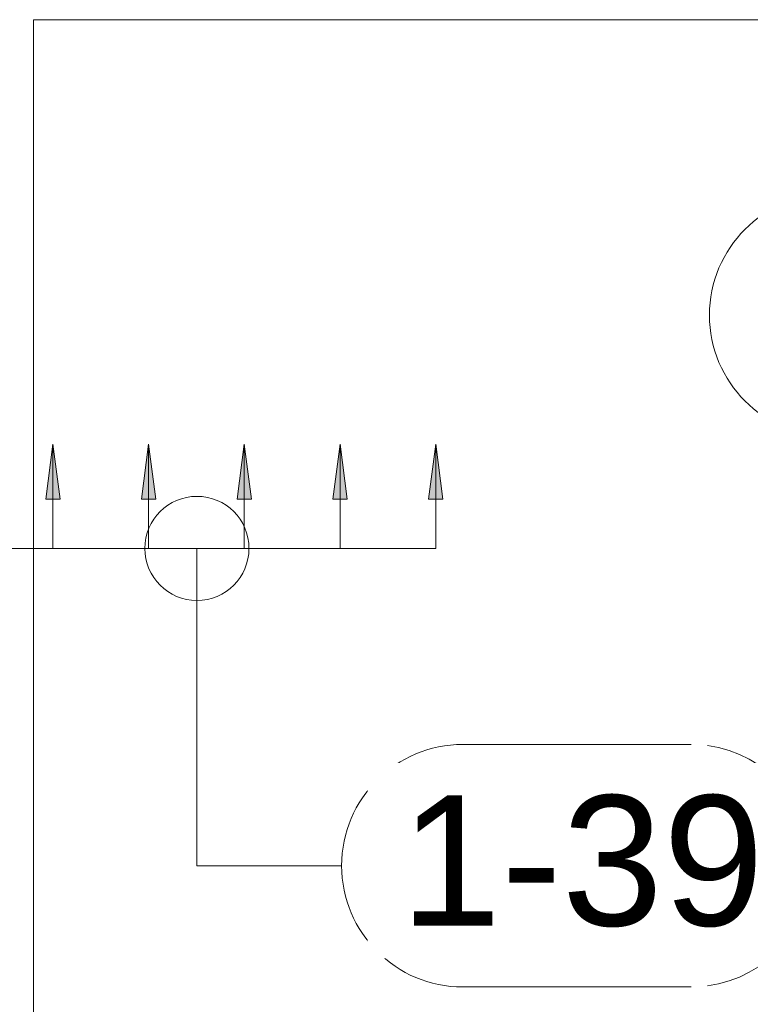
# Model space of a CAD drawing. Header units: millimetres. Extents: x 4307 to 42792, y 1610 to 10025.
# Tile 219 of 256: x 35081 to 35432, y 5147 to 5620. Entities that reach past the tile are written whole.
import ezdxf

# ---------------------------------------------------------------- set-up
doc = ezdxf.new("R2010")
doc.units = ezdxf.units.MM
for name, color, linetype, lineweight in [('A-ANNO-DIMS', 211, 'Continuous', 5), ('A-ANNO-DIMS-25', 211, 'Continuous', 5), ('S-BEAM', 12, 'Continuous', 9), ('S-COLS', 52, 'Continuous', 9), ('S-RBAR-IDEN', 171, 'Continuous', 5)]:
    doc.layers.add(name, color=color, linetype=linetype, lineweight=lineweight)
doc.styles.add('Arial_1', font='arial.ttf', dxfattribs={"height": 62.5})
doc.dimstyles.new('Výztuž_kusy__řezy__5', dxfattribs={"dimscale": 304.8, "dimtxt": 0.18, "dimasz": 0, "dimexe": 0, "dimexo": 0.0625, "dimgap": 0.082021, "dimtad": 1, "dimdec": 0, "dimzin": 0, "dimdsep": 46, "dimtxsty": 'Arial_1', "dimblk1": 'NONE', "dimblk2": 'NONE', "dimsah": 1, "dimcen": 0.09, "dimazin": 0, "dimtfac": 1, "dimtdec": 4, "dimtix": 1, "dimtmove": 0, "dimatfit": 3, "dimfxl": 0.164042, "dimfxlon": 1, "dimtvp": 1, "dimtfill": 1, "dimtolj": 1, "dimtzin": 0, "dimarcsym": 2})

# ---------------------------------------------------------------- blocks, each defined once
blk = doc.blocks.new('DIMBLOCK934-V3')
at = {"layer": 'A-ANNO-DIMS-25'}
for points in [[(35050.68, 5416.21), (35047.22, 5389.92), (35054.14, 5389.92)], [(35096.65, 5416.21), (35093.19, 5389.92), (35100.11, 5389.92)]]:
    blk.add_hatch(color=256, dxfattribs=at).paths.add_polyline_path(points)
for p, q in [((35050.68, 5416.21), (35047.22, 5389.92)), ((35054.14, 5389.92), (35050.68, 5416.21)), ((35050.68, 5366.21), (35050.68, 5416.21)), ((35096.65, 5416.21), (35093.19, 5389.92)), ((35100.11, 5389.92), (35096.65, 5416.21)), ((35096.65, 5366.21), (35096.65, 5416.21)), ((35047.22, 5389.92), (35054.14, 5389.92)), ((35093.19, 5389.92), (35100.11, 5389.92)), ((35050.68, 5366.21), (35096.65, 5366.21)), ((35050.68, 5366.21), (35050.68, 5366.21)), ((35096.65, 5366.21), (35096.65, 5366.21))]:
    blk.add_line(p, q, dxfattribs=at)
blk = doc.blocks.new('_None')
blk = doc.blocks.new('DIMBLOCK935-V3')
at = {"layer": 'A-ANNO-DIMS-25'}
for points in [[(35096.65, 5416.21), (35093.19, 5389.92), (35100.11, 5389.92)], [(35142.62, 5416.21), (35139.16, 5389.92), (35146.08, 5389.92)]]:
    blk.add_hatch(color=256, dxfattribs=at).paths.add_polyline_path(points)
for p, q in [((35096.65, 5416.21), (35093.19, 5389.92)), ((35100.11, 5389.92), (35096.65, 5416.21)), ((35096.65, 5366.21), (35096.65, 5416.21)), ((35142.62, 5416.21), (35139.16, 5389.92)), ((35146.08, 5389.92), (35142.62, 5416.21)), ((35142.62, 5366.21), (35142.62, 5416.21)), ((35093.19, 5389.92), (35100.11, 5389.92)), ((35139.16, 5389.92), (35146.08, 5389.92)), ((35096.65, 5366.21), (35142.62, 5366.21)), ((35096.65, 5366.21), (35096.65, 5366.21)), ((35142.62, 5366.21), (35142.62, 5366.21))]:
    blk.add_line(p, q, dxfattribs=at)
blk = doc.blocks.new('DIMBLOCK936-V3')
at = {"layer": 'A-ANNO-DIMS-25'}
for points in [[(35142.62, 5416.21), (35139.16, 5389.92), (35146.08, 5389.92)], [(35188.58, 5416.21), (35185.12, 5389.92), (35192.04, 5389.92)]]:
    blk.add_hatch(color=256, dxfattribs=at).paths.add_polyline_path(points)
for p, q in [((35142.62, 5416.21), (35139.16, 5389.92)), ((35146.08, 5389.92), (35142.62, 5416.21)), ((35142.62, 5366.21), (35142.62, 5416.21)), ((35188.58, 5416.21), (35185.12, 5389.92)), ((35192.04, 5389.92), (35188.58, 5416.21)), ((35188.58, 5366.21), (35188.58, 5416.21)), ((35139.16, 5389.92), (35146.08, 5389.92)), ((35185.12, 5389.92), (35192.04, 5389.92)), ((35142.62, 5366.21), (35188.58, 5366.21)), ((35142.62, 5366.21), (35142.62, 5366.21)), ((35188.58, 5366.21), (35188.58, 5366.21))]:
    blk.add_line(p, q, dxfattribs=at)
blk = doc.blocks.new('DIMBLOCK937-V3')
at = {"layer": 'A-ANNO-DIMS-25'}
for points in [[(35188.58, 5416.21), (35185.12, 5389.92), (35192.04, 5389.92)], [(35234.55, 5416.21), (35231.09, 5389.92), (35238.01, 5389.92)]]:
    blk.add_hatch(color=256, dxfattribs=at).paths.add_polyline_path(points)
for p, q in [((35188.58, 5416.21), (35185.12, 5389.92)), ((35192.04, 5389.92), (35188.58, 5416.21)), ((35188.58, 5366.21), (35188.58, 5416.21)), ((35234.55, 5416.21), (35231.09, 5389.92)), ((35238.01, 5389.92), (35234.55, 5416.21)), ((35234.55, 5366.21), (35234.55, 5416.21)), ((35185.12, 5389.92), (35192.04, 5389.92)), ((35231.09, 5389.92), (35238.01, 5389.92)), ((35188.58, 5366.21), (35234.55, 5366.21)), ((35188.58, 5366.21), (35188.58, 5366.21)), ((35234.55, 5366.21), (35234.55, 5366.21))]:
    blk.add_line(p, q, dxfattribs=at)
blk = doc.blocks.new('DIMBLOCK938-V3')
at = {"layer": 'A-ANNO-DIMS-25'}
for points in [[(35234.55, 5416.21), (35231.09, 5389.92), (35238.01, 5389.92)], [(35280.52, 5416.21), (35277.05, 5389.92), (35283.98, 5389.92)]]:
    blk.add_hatch(color=256, dxfattribs=at).paths.add_polyline_path(points)
for p, q in [((35234.55, 5416.21), (35231.09, 5389.92)), ((35238.01, 5389.92), (35234.55, 5416.21)), ((35234.55, 5366.21), (35234.55, 5416.21)), ((35280.52, 5416.21), (35277.05, 5389.92)), ((35283.98, 5389.92), (35280.52, 5416.21)), ((35280.52, 5366.21), (35280.52, 5416.21)), ((35231.09, 5389.92), (35238.01, 5389.92)), ((35277.05, 5389.92), (35283.98, 5389.92)), ((35234.55, 5366.21), (35280.52, 5366.21)), ((35234.55, 5366.21), (35234.55, 5366.21)), ((35280.52, 5366.21), (35280.52, 5366.21))]:
    blk.add_line(p, q, dxfattribs=at)
blk = doc.blocks.new('DIMBLOCK939-V3')
at = {"layer": 'A-ANNO-DIMS-25'}
for points in [[(34774.88, 5416.21), (34771.42, 5389.92), (34778.35, 5389.92)], [(34820.85, 5416.21), (34817.39, 5389.92), (34824.31, 5389.92)], [(34866.82, 5416.21), (34863.36, 5389.92), (34870.28, 5389.92)], [(34912.78, 5416.21), (34909.32, 5389.92), (34916.25, 5389.92)], [(34958.75, 5416.21), (34955.29, 5389.92), (34962.21, 5389.92)], [(35004.72, 5416.21), (35001.26, 5389.92), (35008.18, 5389.92)], [(35050.68, 5416.21), (35047.22, 5389.92), (35054.14, 5389.92)], [(35096.65, 5416.21), (35093.19, 5389.92), (35100.11, 5389.92)], [(35142.62, 5416.21), (35139.16, 5389.92), (35146.08, 5389.92)], [(35188.58, 5416.21), (35185.12, 5389.92), (35192.04, 5389.92)], [(35234.55, 5416.21), (35231.09, 5389.92), (35238.01, 5389.92)], [(35280.52, 5416.21), (35277.05, 5389.92), (35283.98, 5389.92)]]:
    blk.add_hatch(color=256, dxfattribs=at).paths.add_polyline_path(points)
for p, q in [((34774.88, 5416.21), (34771.42, 5389.92)), ((34778.35, 5389.92), (34774.88, 5416.21)), ((34774.88, 5366.21), (34774.88, 5416.21)), ((34820.85, 5416.21), (34817.39, 5389.92)), ((34824.31, 5389.92), (34820.85, 5416.21)), ((34820.85, 5366.21), (34820.85, 5416.21)), ((34866.82, 5416.21), (34863.36, 5389.92)), ((34870.28, 5389.92), (34866.82, 5416.21)), ((34866.82, 5366.21), (34866.82, 5416.21)), ((34912.78, 5416.21), (34909.32, 5389.92)), ((34916.25, 5389.92), (34912.78, 5416.21)), ((34912.78, 5366.21), (34912.78, 5416.21)), ((34958.75, 5416.21), (34955.29, 5389.92)), ((34962.21, 5389.92), (34958.75, 5416.21)), ((34958.75, 5366.21), (34958.75, 5416.21)), ((35004.72, 5416.21), (35001.26, 5389.92)), ((35008.18, 5389.92), (35004.72, 5416.21)), ((35004.72, 5366.21), (35004.72, 5416.21)), ((35050.68, 5416.21), (35047.22, 5389.92)), ((35054.14, 5389.92), (35050.68, 5416.21)), ((35050.68, 5366.21), (35050.68, 5416.21)), ((35096.65, 5416.21), (35093.19, 5389.92)), ((35100.11, 5389.92), (35096.65, 5416.21)), ((35096.65, 5366.21), (35096.65, 5416.21)), ((35142.62, 5416.21), (35139.16, 5389.92)), ((35146.08, 5389.92), (35142.62, 5416.21)), ((35142.62, 5366.21), (35142.62, 5416.21)), ((35188.58, 5416.21), (35185.12, 5389.92)), ((35192.04, 5389.92), (35188.58, 5416.21)), ((35188.58, 5366.21), (35188.58, 5416.21)), ((35234.55, 5416.21), (35231.09, 5389.92)), ((35238.01, 5389.92), (35234.55, 5416.21)), ((35234.55, 5366.21), (35234.55, 5416.21)), ((35280.52, 5416.21), (35277.05, 5389.92)), ((35283.98, 5389.92), (35280.52, 5416.21)), ((35280.52, 5366.21), (35280.52, 5416.21)), ((34771.42, 5389.92), (34778.35, 5389.92)), ((34817.39, 5389.92), (34824.31, 5389.92)), ((34863.36, 5389.92), (34870.28, 5389.92)), ((34909.32, 5389.92), (34916.25, 5389.92)), ((34955.29, 5389.92), (34962.21, 5389.92)), ((35001.26, 5389.92), (35008.18, 5389.92)), ((35047.22, 5389.92), (35054.14, 5389.92)), ((35093.19, 5389.92), (35100.11, 5389.92)), ((35139.16, 5389.92), (35146.08, 5389.92)), ((35185.12, 5389.92), (35192.04, 5389.92)), ((35231.09, 5389.92), (35238.01, 5389.92)), ((35277.05, 5389.92), (35283.98, 5389.92)), ((34774.88, 5366.21), (35280.52, 5366.21)), ((34774.88, 5366.21), (34820.85, 5366.21)), ((34774.88, 5366.21), (34774.88, 5366.21)), ((34820.85, 5366.21), (34866.82, 5366.21)), ((34820.85, 5366.21), (34820.85, 5366.21)), ((34866.82, 5366.21), (34912.78, 5366.21)), ((34866.82, 5366.21), (34866.82, 5366.21)), ((34912.78, 5366.21), (34958.75, 5366.21)), ((34912.78, 5366.21), (34912.78, 5366.21)), ((34958.75, 5366.21), (35004.72, 5366.21)), ((34958.75, 5366.21), (34958.75, 5366.21)), ((35004.72, 5366.21), (35050.68, 5366.21)), ((35004.72, 5366.21), (35004.72, 5366.21)), ((35050.68, 5366.21), (35096.65, 5366.21)), ((35050.68, 5366.21), (35050.68, 5366.21)), ((35096.65, 5366.21), (35142.62, 5366.21)), ((35096.65, 5366.21), (35096.65, 5366.21)), ((35142.62, 5366.21), (35188.58, 5366.21)), ((35142.62, 5366.21), (35142.62, 5366.21)), ((35188.58, 5366.21), (35234.55, 5366.21)), ((35188.58, 5366.21), (35188.58, 5366.21)), ((35234.55, 5366.21), (35280.52, 5366.21)), ((35234.55, 5366.21), (35234.55, 5366.21)), ((35280.52, 5366.21), (35280.52, 5366.21))]:
    blk.add_line(p, q, dxfattribs=at)
blk = doc.blocks.new('Popisek výztuže__BEZ NATOČENÍ_ - _Typ_ množství_PRAVÝ _řezy_-573725-V3')
at = {"layer": 'S-RBAR-IDEN'}
for p, q in [((6547.63, 9782.6), (6437.94, 9782.6)), ((6437.94, 9666.17), (6547.63, 9666.17))]:
    blk.add_line(p, q, dxfattribs=at)
for centre, start, end in [((6437.94, 9724.38), 90, 270), ((6547.63, 9724.38), 277.6434, 82.3566)]:
    blk.add_arc(centre, 58.22, start, end, dxfattribs=at)
blk = doc.blocks.new('Popisek výztuže - _Typ_ množství_PRAVÝ-500031-V3')
at = {"layer": 'S-RBAR-IDEN'}
for p, q in [((16609.07, 9085.51), (16499.37, 9085.51)), ((16499.37, 8969.08), (16609.07, 8969.08))]:
    blk.add_line(p, q, dxfattribs=at)
for centre, start, end in [((16499.37, 9027.3), 90, 270), ((16609.07, 9027.3), 277.6434, 82.3566)]:
    blk.add_arc(centre, 58.22, start, end, dxfattribs=at)

msp = doc.modelspace()

# ---------------------------------------------------------------- linework, layer by layer
at = {"layer": 'S-BEAM'}
for p, q in [((40977.38, 5620), (35087.38, 5620)), ((35087.38, 5620), (40977.38, 5620))]:
    msp.add_line(p, q, dxfattribs=at)
at = {"layer": 'S-COLS'}
for p, q in [((35087.38, 5620), (35087.38, 2605)), ((35087.38, 2605), (35087.38, 5620))]:
    msp.add_line(p, q, dxfattribs=at)
at = {"layer": 'S-RBAR-IDEN'}
for p, q in [((35165.81, 5366.21), (35165.81, 5213.94)), ((35165.81, 5213.94), (35235.34, 5213.94))]:
    msp.add_line(p, q, dxfattribs=at)
msp.add_circle((35165.81, 5366.21), 25, dxfattribs=at)

# ---------------------------------------------------------------- block references
for name, p in [('Popisek výztuže - _Typ_ množství_PRAVÝ-500031-V3', (18970.85, -3549.12)), ('Popisek výztuže__BEZ NATOČENÍ_ - _Typ_ množství_PRAVÝ _řezy_-573725-V3', (28855.62, -4510.44))]:
    msp.add_blockref(name, p, dxfattribs=at)

# ---------------------------------------------------------------- dimensions: what is measured, and where the dimension line sits
at = {"layer": 'A-ANNO-DIMS'}
for base, p1, p2, text, override, picture, middle in [((35280.52, 5366.21), (34774.88, 5416.21), (35280.52, 5416.21), '46 506', {"dimpost": '<>', "dimblk1": 'None', "dimblk2": 'None', "dimsah": 1, "dimfxl": 505.630902}, 'DIMBLOCK939-V3', (35027.7, 5423.12)), ((35096.65, 5366.21), (35050.68, 5416.21), (35096.65, 5416.21), ' ', {"dimpost": '<>', "dimfxl": 45.966446}, 'DIMBLOCK934-V3', (35073.67, 5366.21)), ((35142.62, 5366.21), (35096.65, 5416.21), (35142.62, 5416.21), ' ', {"dimpost": '<>', "dimfxl": 45.966446}, 'DIMBLOCK935-V3', (35119.63, 5366.21)), ((35188.58, 5366.21), (35142.62, 5416.21), (35188.58, 5416.21), ' ', {"dimpost": '<>', "dimfxl": 45.966446}, 'DIMBLOCK936-V3', (35165.6, 5366.21)), ((35234.55, 5366.21), (35188.58, 5416.21), (35234.55, 5416.21), ' ', {"dimpost": '<>', "dimfxl": 45.966446}, 'DIMBLOCK937-V3', (35211.57, 5366.21)), ((35280.52, 5366.21), (35234.55, 5416.21), (35280.52, 5416.21), ' ', {"dimpost": '<>', "dimfxl": 45.966446}, 'DIMBLOCK938-V3', (35257.53, 5366.21))]:
    dim = msp.add_linear_dim(base=base, p1=p1, p2=p2, text=text, dimstyle='Výztuž_kusy__řezy__5', override=override, dxfattribs=at)
    dim.commit()
    dim.dimension.update_dxf_attribs({"geometry": picture, "text_midpoint": middle})

# ---------------------------------------------------------------- next in the draw order: texts
at = {"layer": 'S-RBAR-IDEN', "insert": (35263.48, 5247.68), "char_height": 62.5, "width": 210.443, "attachment_point": 1, "style": 'Arial_1', "bg_fill": 3, "box_fill_scale": 1.25, "bg_fill_color": 256, "bg_fill_true_color": 13158600, "bg_fill_transparency": 0}
msp.add_mtext('1-39', dxfattribs=at)

doc.saveas('drawing.dxf')
